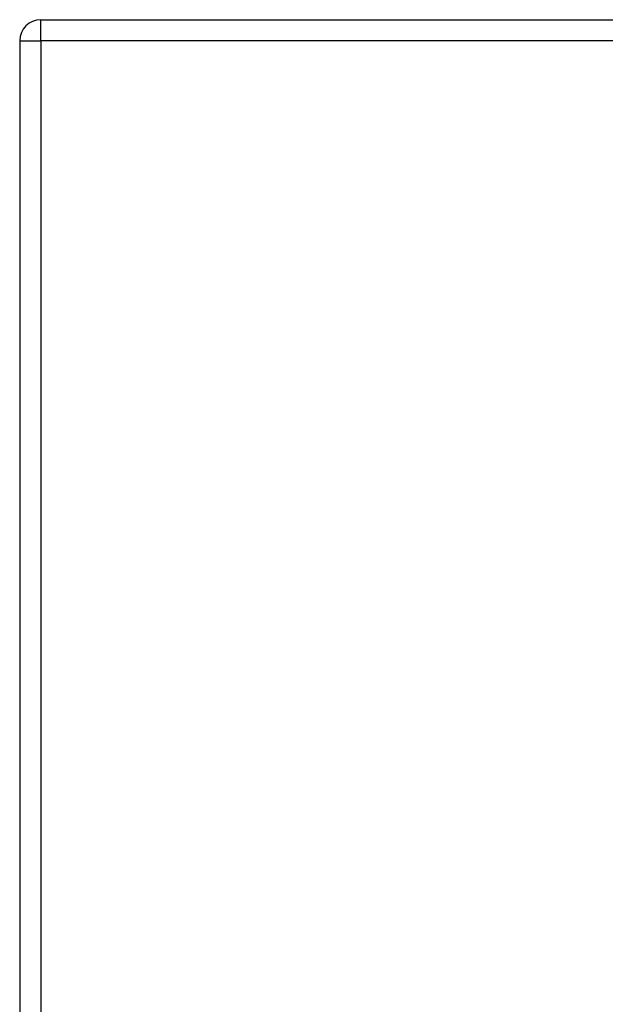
# Model space of a CAD drawing. Header units: inches. Extents: x 20 to 683, y 61 to 320.
# Tile 246 of 256: x 220.39 to 223.14, y 210.58 to 215.19. Entities that reach past the tile are written whole.
import ezdxf

# ---------------------------------------------------------------- set-up
doc = ezdxf.new("R2010")
doc.units = ezdxf.units.IN
doc.header["$MEASUREMENT"] = 0
doc.layers.add('Visible Edges(ANSI)', color=7, linetype='Continuous', lineweight=25)
doc.layers.add('Visible Tangent Edges(ANSI)', color=7, linetype='Continuous', lineweight=25)

msp = doc.modelspace()

# ---------------------------------------------------------------- linework, layer by layer
at = {"layer": 'Visible Edges(ANSI)'}
for p, q in [((220.4924, 215.1937), (292.0974, 215.1937)), ((220.3934, 215.0947), (220.3934, 176.3747))]:
    msp.add_line(p, q, dxfattribs=at)
msp.add_arc((220.4924, 215.0947), 0.099, 90, 180, dxfattribs=at)
at = {"layer": 'Visible Tangent Edges(ANSI)'}
for p, q in [((220.4924, 215.0947), (220.4924, 215.1937)), ((220.3934, 215.0947), (220.4924, 215.0947)), ((292.0974, 215.0947), (220.4924, 215.0947)), ((220.4924, 215.0947), (220.4924, 176.3747))]:
    msp.add_line(p, q, dxfattribs=at)

doc.saveas('drawing.dxf')
